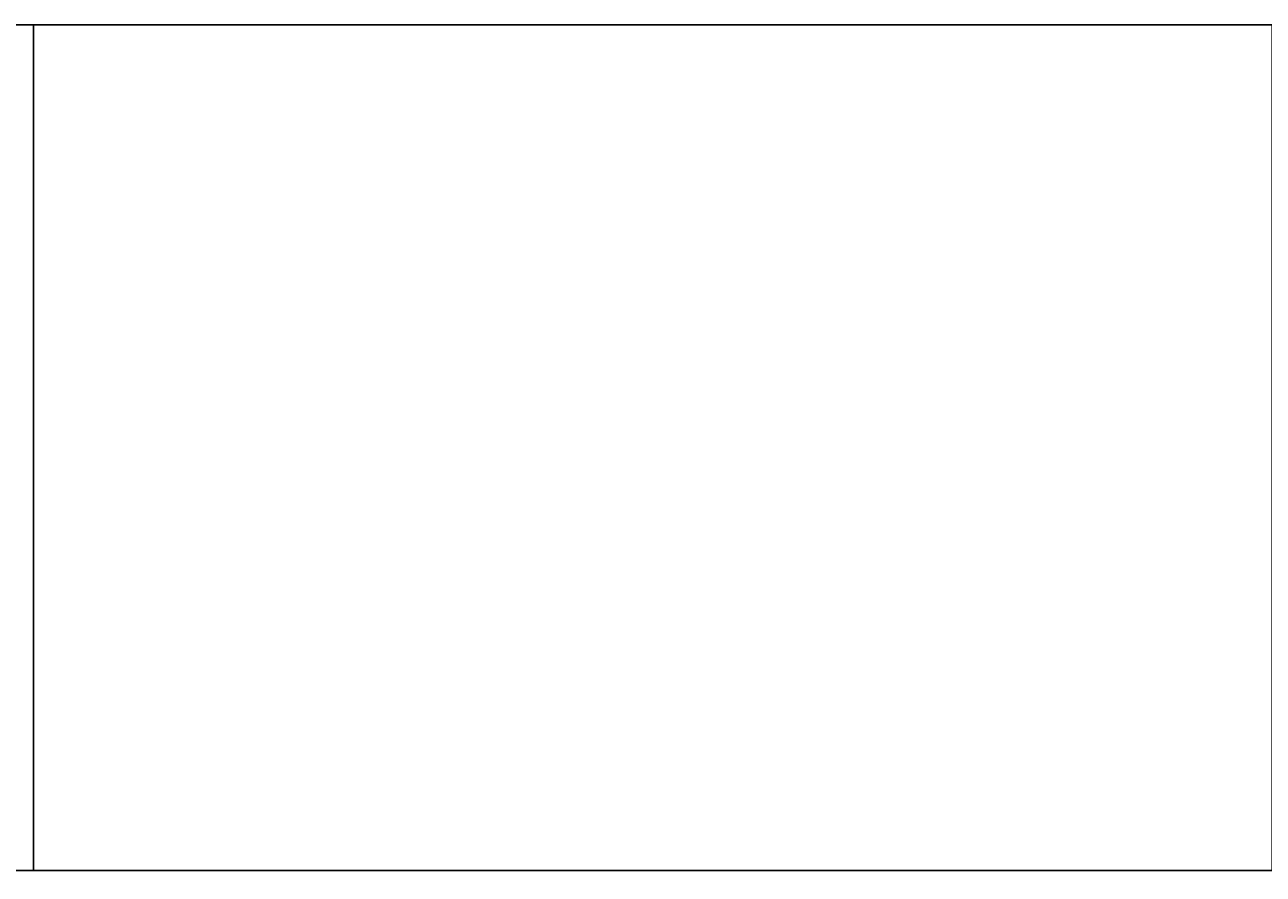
# Model space of a CAD drawing. Header units: feet. Extents: x 6 to 310, y -41 to 128.
# Tile 4 of 48: x 67 to 97, y 4 to 24. Entities that reach past the tile are written whole.
import ezdxf

# ---------------------------------------------------------------- set-up
doc = ezdxf.new("R2010")
doc.units = ezdxf.units.FT
doc.header["$MEASUREMENT"] = 0
doc.layers.add('COLUMNS', color=6, linetype='Continuous', plot=False)

msp = doc.modelspace()

# ---------------------------------------------------------------- linework, layer by layer
at = {"layer": 'COLUMNS', "color": 4, "flags": 128}
msp.add_lwpolyline([(36.47252, 3.62445), (36.47252, 24.37445), (66.84752, 24.37445), (66.84752, 3.62445)], close=True, dxfattribs=at)
at = {"layer": 'COLUMNS', "color": 1, "flags": 128}
msp.add_lwpolyline([(66.84752, 3.62445), (66.84752, 24.37445), (97.22252, 24.37445), (97.22252, 3.62445)], close=True, dxfattribs=at)

doc.saveas('drawing.dxf')
